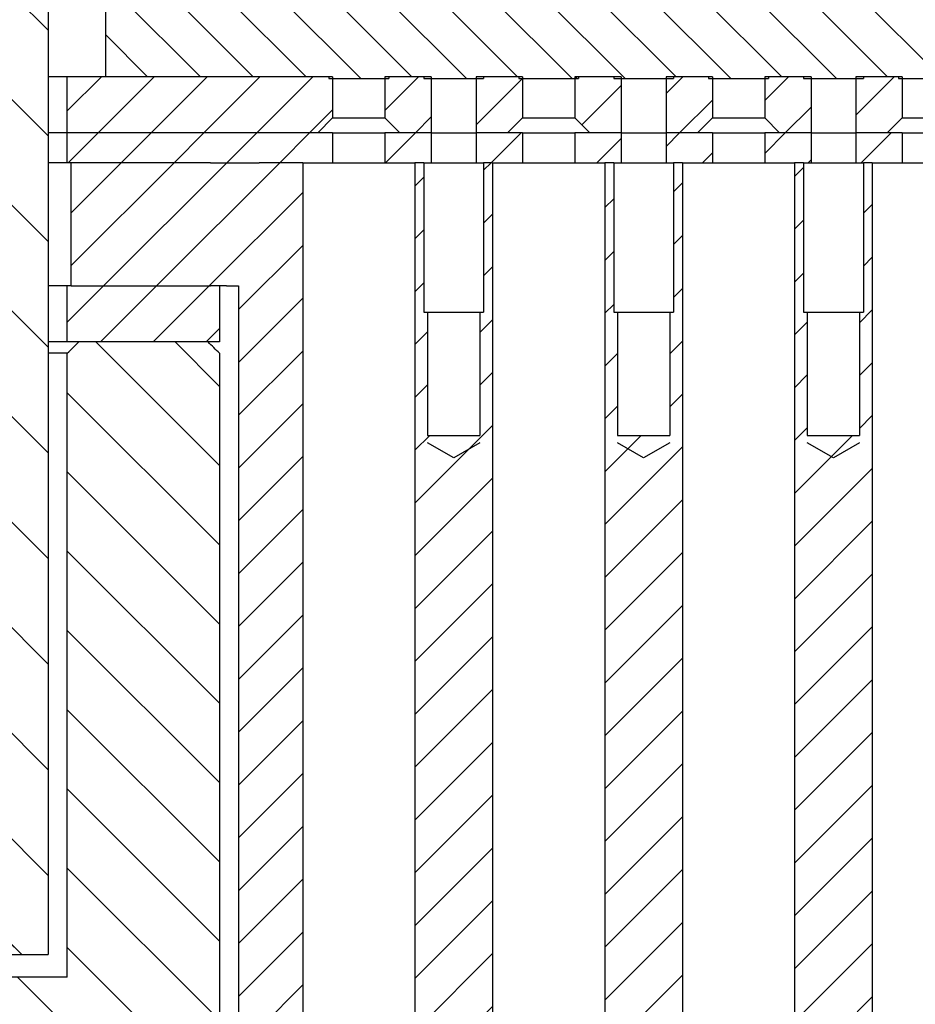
# Model space of a CAD drawing. Extents: x -1763 to 4575, y -3429 to 1051.
# Tile 123 of 174: x 3232 to 3256, y -2459 to -2433. Entities that reach past the tile are written whole.
import ezdxf

# ---------------------------------------------------------------- set-up
doc = ezdxf.new("R2010")
doc.units = 0
doc.linetypes.add('DASHED', pattern=[15, 7, -8])
doc.layers.get('0').update_dxf_attribs({"linetype": 'CONTINUOUS'})
doc.layers.add('1', color=7, linetype='CONTINUOUS')
pattern_1 = [(135, (-1142.24, -11857.8625), (-1.41421356, -1.41421356), [])]
pattern_2 = [(225, (-1142.2401, -11857.8625), (0.70710678, -0.70710678), [])]

# ---------------------------------------------------------------- blocks, each defined once
blk = doc.blocks.new('Z-STACK', base_point=(-660.966, -2583.474))
at = {"linetype": 'CONTINUOUS'}
h = blk.add_hatch(dxfattribs=at)
h.set_pattern_fill('USER', color=4, scale=2, angle=135, pattern_type=0)
h.set_pattern_definition(pattern_1)
edge = h.paths.add_edge_path()
edge.add_line((3220.446, -2457.66), (3232.712, -2457.66))
edge.add_line((3232.712, -2457.66), (3232.712, -2429.66))
edge.add_spline(control_points=[(3232.712, -2429.66), (3232.627, -2429.577), (3232.457, -2429.41), (3232.287, -2429.243), (3232.202, -2429.16)], knot_values=[0, 0, 0, 0, 0.35694, 0.71388, 0.71388, 0.71388, 0.71388], degree=3, periodic=0)
edge.add_line((3232.202, -2429.16), (3220.959, -2429.16))
edge.add_spline(control_points=[(3220.959, -2429.16), (3220.873, -2429.243), (3220.703, -2429.41), (3220.532, -2429.577), (3220.446, -2429.66)], knot_values=[0, 0, 0, 0, 0.358121, 0.716243, 0.716243, 0.716243, 0.716243], degree=3, periodic=0)
edge.add_line((3220.446, -2429.66), (3220.446, -2457.66))
h = blk.add_hatch(dxfattribs=at)
h.set_pattern_fill('USER', color=3, angle=135, pattern_type=0)
h.set_pattern_definition([(135, (-1142.2401, -11857.8625), (-0.70710678, -0.70710678), [])])
h.paths.add_polyline_path([(3262.982, -2434.16), (3262.459, -2434.16), (3262.263, -2434.16), (3262.261, -2434.16), (3262.141, -2434.16), (3262.141, -2434.21), (3260.541, -2434.21), (3260.541, -2434.16), (3260.467, -2434.16), (3259.601, -2434.16), (3259.601, -2434.21), (3258.001, -2434.21), (3258.001, -2434.16), (3257.07, -2434.16), (3257.061, -2434.16), (3257.061, -2434.21), (3255.461, -2434.21), (3255.461, -2434.16), (3255.274, -2434.16), (3255.078, -2434.16), (3254.521, -2434.16), (3254.521, -2434.21), (3252.921, -2434.21), (3252.921, -2434.16), (3251.981, -2434.16), (3251.981, -2434.21), (3250.381, -2434.21), (3250.381, -2434.16), (3249.886, -2434.16), (3249.69, -2434.16), (3249.441, -2434.16), (3249.441, -2434.21), (3247.841, -2434.21), (3247.841, -2434.16), (3246.901, -2434.16), (3246.901, -2434.21), (3245.301, -2434.21), (3245.301, -2434.16), (3245.066, -2434.16), (3244.684, -2434.16), (3244.498, -2434.16), (3244.361, -2434.16), (3244.361, -2434.21), (3242.761, -2434.21), (3242.761, -2434.16), (3242.702, -2434.16), (3242.506, -2434.16), (3242.237, -2434.16), (3241.855, -2434.16), (3241.821, -2434.16), (3241.821, -2434.21), (3240.221, -2434.21), (3240.221, -2434.16), (3239.874, -2434.16), (3239.492, -2434.16), (3239.281, -2434.16), (3239.11, -2434.16), (3238.914, -2434.16), (3238.645, -2434.16), (3238.285, -2434.16), (3238.263, -2434.16), (3237.882, -2434.16), (3237.681, -2434.16), (3237.5, -2434.16), (3237.407, -2434.16), (3237.314, -2434.16), (3237.118, -2434.16), (3237.053, -2434.16), (3237.045, -2434.16), (3236.741, -2434.16), (3236.663, -2434.16), (3236.282, -2434.16), (3235.9, -2434.16), (3235.78, -2434.16), (3235.518, -2434.16), (3235.322, -2434.16), (3235.141, -2434.16), (3235.053, -2434.16), (3234.671, -2434.16), (3234.24, -2434.16), (3234.24, -2430.66), (3234.494, -2430.66), (3235.311, -2430.66), (3236.661, -2430.66), (3237.561, -2430.66), (3240.911, -2430.66), (3249.311, -2430.66), (3253.561, -2430.66), (3255.451, -2430.66), (3255.451, -2430.61), (3293.291, -2430.61), (3293.291, -2430.66), (3293.291, -2434.16), (3292.621, -2434.16), (3292.368, -2434.16), (3291.021, -2434.16), (3290.081, -2434.16), (3290.081, -2434.21), (3288.481, -2434.21), (3288.481, -2434.16), (3287.541, -2434.16), (3287.541, -2434.21), (3285.941, -2434.21), (3285.941, -2434.16), (3285.001, -2434.16), (3285.001, -2434.21), (3283.401, -2434.21), (3283.401, -2434.16), (3282.461, -2434.16), (3282.461, -2434.21), (3282.161, -2434.21), (3281.161, -2434.21), (3280.861, -2434.21), (3280.861, -2434.16), (3279.921, -2434.16), (3279.921, -2434.21), (3279.621, -2434.21), (3278.621, -2434.21), (3278.321, -2434.21), (3278.321, -2434.16), (3277.381, -2434.16), (3277.381, -2434.21), (3277.081, -2434.21), (3276.081, -2434.21), (3275.781, -2434.21), (3275.781, -2434.16), (3274.841, -2434.16), (3274.841, -2434.21), (3273.241, -2434.21), (3273.241, -2434.16), (3272.301, -2434.16), (3272.301, -2434.21), (3270.701, -2434.21), (3270.701, -2434.16), (3269.761, -2434.16), (3269.761, -2434.21), (3268.161, -2434.21), (3268.161, -2434.16), (3267.221, -2434.16), (3267.221, -2434.21), (3265.621, -2434.21), (3265.621, -2434.16), (3265.332, -2434.16), (3264.877, -2434.16), (3264.681, -2434.16), (3264.681, -2434.21), (3263.081, -2434.21), (3263.081, -2434.16)])
h = blk.add_hatch(dxfattribs=at)
h.set_pattern_fill('USER', color=1, angle=225, pattern_type=0)
h.set_pattern_definition(pattern_2)
h.paths.add_polyline_path([(3240.321, -2435.26), (3239.921, -2435.66), (3239.642, -2435.66), (3239.392, -2435.66), (3238.285, -2435.66), (3237.6, -2435.66), (3237.407, -2435.66), (3237.35, -2435.66), (3237.053, -2435.66), (3236.7, -2435.66), (3236.05, -2435.66), (3235.8, -2435.66), (3234.008, -2435.66), (3233.758, -2435.66), (3233.221, -2435.66), (3233.221, -2434.16), (3233.453, -2434.16), (3233.526, -2434.16), (3233.608, -2434.16), (3233.722, -2434.16), (3233.908, -2434.16), (3234.24, -2434.16), (3234.671, -2434.16), (3235.053, -2434.16), (3235.141, -2434.16), (3235.322, -2434.16), (3235.518, -2434.16), (3235.78, -2434.16), (3235.9, -2434.16), (3236.282, -2434.16), (3236.663, -2434.16), (3236.741, -2434.16), (3237.045, -2434.16), (3237.053, -2434.16), (3237.118, -2434.16), (3237.314, -2434.16), (3237.407, -2434.16), (3237.5, -2434.16), (3237.681, -2434.16), (3237.882, -2434.16), (3238.263, -2434.16), (3238.285, -2434.16), (3238.645, -2434.16), (3238.914, -2434.16), (3239.11, -2434.16), (3239.281, -2434.16), (3239.492, -2434.16), (3239.874, -2434.16), (3240.221, -2434.16), (3240.321, -2434.16)])
h = blk.add_hatch(dxfattribs=at)
h.set_pattern_fill('USER', color=1, angle=225, pattern_type=0)
h.set_pattern_definition(pattern_2)
h.paths.add_polyline_path([(3242.237, -2434.16), (3241.855, -2434.16), (3241.821, -2434.16), (3241.721, -2434.16), (3241.721, -2435.26), (3242.121, -2435.66), (3242.961, -2435.66), (3242.961, -2434.16), (3242.761, -2434.16), (3242.702, -2434.16), (3242.506, -2434.16)])
h = blk.add_hatch(dxfattribs=at)
h.set_pattern_fill('USER', color=1, angle=225, pattern_type=0)
h.set_pattern_definition(pattern_2)
h.paths.add_polyline_path([(3245.401, -2435.26), (3245.001, -2435.66), (3244.784, -2435.66), (3244.534, -2435.66), (3244.161, -2435.66), (3244.161, -2434.16), (3244.361, -2434.16), (3244.498, -2434.16), (3244.684, -2434.16), (3245.066, -2434.16), (3245.301, -2434.16), (3245.401, -2434.16)])
h = blk.add_hatch(dxfattribs=at)
h.set_pattern_fill('USER', color=1, angle=225, pattern_type=0)
h.set_pattern_definition(pattern_2)
h.paths.add_polyline_path([(3246.801, -2435.26), (3247.201, -2435.66), (3247.476, -2435.66), (3248.041, -2435.66), (3248.041, -2434.16), (3247.841, -2434.16), (3246.901, -2434.16), (3246.801, -2434.16)])
h = blk.add_hatch(dxfattribs=at)
h.set_pattern_fill('USER', color=1, angle=225, pattern_type=0)
h.set_pattern_definition(pattern_2)
h.paths.add_polyline_path([(3249.241, -2435.66), (3250.081, -2435.66), (3250.481, -2435.26), (3250.481, -2434.16), (3250.381, -2434.16), (3249.886, -2434.16), (3249.69, -2434.16), (3249.441, -2434.16), (3249.241, -2434.16)])
h = blk.add_hatch(dxfattribs=at)
h.set_pattern_fill('USER', color=1, angle=225, pattern_type=0)
h.set_pattern_definition(pattern_2)
h.paths.add_polyline_path([(3253.121, -2435.66), (3252.281, -2435.66), (3251.881, -2435.26), (3251.881, -2434.16), (3251.981, -2434.16), (3252.921, -2434.16), (3253.121, -2434.16)])
h = blk.add_hatch(dxfattribs=at)
h.set_pattern_fill('USER', color=1, angle=225, pattern_type=0)
h.set_pattern_definition(pattern_2)
h.paths.add_polyline_path([(3255.461, -2434.16), (3255.274, -2434.16), (3255.078, -2434.16), (3254.521, -2434.16), (3254.321, -2434.16), (3254.321, -2435.66), (3255.161, -2435.66), (3255.561, -2435.26), (3255.561, -2434.16)])
h = blk.add_hatch(dxfattribs=at)
h.set_pattern_fill('USER', color=1, angle=225, pattern_type=0)
h.set_pattern_definition(pattern_2)
h.paths.add_polyline_path([(3239.921, -2435.66), (3239.642, -2435.66), (3239.392, -2435.66), (3238.285, -2435.66), (3237.6, -2435.66), (3237.407, -2435.66), (3237.35, -2435.66), (3237.053, -2435.66), (3236.7, -2435.66), (3236.05, -2435.66), (3235.8, -2435.66), (3234.008, -2435.66), (3233.758, -2435.66), (3233.221, -2435.66), (3233.221, -2436.46), (3233.323, -2436.46), (3237.053, -2436.46), (3237.407, -2436.46), (3237.478, -2436.46), (3238.285, -2436.46), (3238.356, -2436.46), (3239.521, -2436.46), (3240.321, -2436.46), (3240.321, -2435.66), (3240.292, -2435.66)])
h = blk.add_hatch(dxfattribs=at)
h.set_pattern_fill('USER', color=1, angle=225, pattern_type=0)
h.set_pattern_definition(pattern_2)
h.paths.add_polyline_path([(3242.961, -2436.46), (3242.761, -2436.46), (3242.521, -2436.46), (3241.721, -2436.46), (3241.721, -2435.66), (3242.121, -2435.66), (3242.961, -2435.66)])
h = blk.add_hatch(dxfattribs=at)
h.set_pattern_fill('USER', color=1, angle=225, pattern_type=0)
h.set_pattern_definition(pattern_2)
h.paths.add_polyline_path([(3244.534, -2435.66), (3244.161, -2435.66), (3244.161, -2436.46), (3244.361, -2436.46), (3244.601, -2436.46), (3245.401, -2436.46), (3245.401, -2435.66), (3245.001, -2435.66), (3244.784, -2435.66)])
h = blk.add_hatch(dxfattribs=at)
h.set_pattern_fill('USER', color=1, angle=225, pattern_type=0)
h.set_pattern_definition(pattern_2)
h.paths.add_polyline_path([(3247.601, -2436.46), (3247.841, -2436.46), (3248.041, -2436.46), (3248.041, -2435.66), (3247.476, -2435.66), (3247.201, -2435.66), (3246.826, -2435.66), (3246.801, -2435.66), (3246.801, -2436.46)])
h = blk.add_hatch(dxfattribs=at)
h.set_pattern_fill('USER', color=1, angle=225, pattern_type=0)
h.set_pattern_definition(pattern_2)
h.paths.add_polyline_path([(3250.081, -2435.66), (3249.241, -2435.66), (3249.241, -2436.46), (3249.441, -2436.46), (3249.681, -2436.46), (3250.481, -2436.46), (3250.481, -2435.66)])
h = blk.add_hatch(dxfattribs=at)
h.set_pattern_fill('USER', color=1, angle=225, pattern_type=0)
h.set_pattern_definition(pattern_2)
h.paths.add_polyline_path([(3253.121, -2436.46), (3252.921, -2436.46), (3252.681, -2436.46), (3251.881, -2436.46), (3251.881, -2435.66), (3252.281, -2435.66), (3253.121, -2435.66)])
h = blk.add_hatch(dxfattribs=at)
h.set_pattern_fill('USER', color=1, angle=225, pattern_type=0)
h.set_pattern_definition(pattern_2)
h.paths.add_polyline_path([(3254.321, -2436.46), (3254.521, -2436.46), (3254.761, -2436.46), (3255.561, -2436.46), (3255.561, -2435.66), (3255.161, -2435.66), (3254.321, -2435.66)])
h = blk.add_hatch(dxfattribs=at)
h.set_pattern_fill('USER', color=1, angle=225, pattern_type=0)
h.set_pattern_definition(pattern_2)
h.paths.add_polyline_path([(3238.285, -2436.46), (3238.356, -2436.46), (3239.521, -2436.46), (3239.521, -2482.16), (3237.801, -2482.16), (3237.801, -2439.76), (3237.727, -2439.76), (3237.478, -2439.76), (3237.35, -2439.76), (3237.293, -2439.76), (3237.053, -2439.76), (3236.312, -2439.76), (3236.05, -2439.76), (3235.78, -2439.76), (3233.758, -2439.76), (3233.323, -2439.76), (3233.323, -2436.46), (3237.053, -2436.46), (3237.407, -2436.46), (3237.478, -2436.46)])
h = blk.add_hatch(dxfattribs=at)
h.set_pattern_fill('USER', color=1, angle=225, pattern_type=0)
h.set_pattern_definition(pattern_2)
h.paths.add_polyline_path([(3242.861, -2440.46), (3242.861, -2443.76), (3244.261, -2443.76), (3244.261, -2440.46), (3244.361, -2440.46), (3244.361, -2436.46), (3244.601, -2436.46), (3244.601, -2482.16), (3244.361, -2482.16), (3244.361, -2478.16), (3244.261, -2478.16), (3244.261, -2474.16), (3242.861, -2474.16), (3242.861, -2478.16), (3242.761, -2478.16), (3242.761, -2482.16), (3242.521, -2482.16), (3242.521, -2436.46), (3242.761, -2436.46), (3242.761, -2440.46)])
h = blk.add_hatch(dxfattribs=at)
h.set_pattern_fill('USER', color=1, angle=225, pattern_type=0)
h.set_pattern_definition(pattern_2)
h.paths.add_polyline_path([(3249.681, -2482.16), (3249.681, -2436.46), (3249.441, -2436.46), (3249.441, -2440.46), (3249.341, -2440.46), (3249.341, -2443.76), (3247.941, -2443.76), (3247.941, -2440.46), (3247.841, -2440.46), (3247.841, -2436.46), (3247.601, -2436.46), (3247.601, -2482.16), (3247.841, -2482.16), (3247.841, -2478.16), (3247.941, -2478.16), (3247.941, -2474.16), (3249.341, -2474.16), (3249.341, -2478.16), (3249.441, -2478.16), (3249.441, -2482.16)])
h = blk.add_hatch(dxfattribs=at)
h.set_pattern_fill('USER', color=1, angle=225, pattern_type=0)
h.set_pattern_definition(pattern_2)
h.paths.add_polyline_path([(3254.421, -2474.16), (3254.421, -2478.16), (3254.521, -2478.16), (3254.521, -2482.16), (3254.761, -2482.16), (3254.761, -2436.46), (3254.521, -2436.46), (3254.521, -2440.46), (3254.421, -2440.46), (3254.421, -2443.76), (3253.021, -2443.76), (3253.021, -2440.46), (3252.921, -2440.46), (3252.921, -2436.46), (3252.681, -2436.46), (3252.681, -2482.16), (3252.921, -2482.16), (3252.921, -2478.16), (3253.021, -2478.16), (3253.021, -2474.16)])
h = blk.add_hatch(dxfattribs=at)
h.set_pattern_fill('USER', color=1, angle=225, pattern_type=0)
h.set_pattern_definition(pattern_2)
h.paths.add_polyline_path([(3236.987, -2441.26), (3236.312, -2441.26), (3236.05, -2441.26), (3235.78, -2441.26), (3233.758, -2441.26), (3233.527, -2441.26), (3233.221, -2441.26), (3233.221, -2439.76), (3233.323, -2439.76), (3233.758, -2439.76), (3235.78, -2439.76), (3236.05, -2439.76), (3236.312, -2439.76), (3237.053, -2439.76), (3237.293, -2439.76), (3237.293, -2441.26)])
h = blk.add_hatch(dxfattribs=at)
h.set_pattern_fill('USER', color=4, scale=1.5, angle=135, pattern_type=0)
h.set_pattern_definition([(135, (-1142.24, -11857.8625), (-1.06066017, -1.06066017), [])])
edge = h.paths.add_edge_path()
edge.add_line((3236.987, -2441.26), (3236.312, -2441.26))
edge.add_line((3236.312, -2441.26), (3236.05, -2441.26))
edge.add_line((3236.05, -2441.26), (3235.78, -2441.26))
edge.add_line((3235.78, -2441.26), (3233.758, -2441.26))
edge.add_line((3233.758, -2441.26), (3233.527, -2441.26))
edge.add_spline(control_points=[(3233.527, -2441.26), (3233.476, -2441.31), (3233.374, -2441.41), (3233.272, -2441.51), (3233.221, -2441.56)], knot_values=[0, 0, 0, 0, 0.214121, 0.428241, 0.428241, 0.428241, 0.428241], degree=3, periodic=0)
edge.add_line((3233.221, -2441.56), (3233.221, -2458.26))
edge.add_line((3233.221, -2458.26), (3220.754, -2458.26))
edge.add_spline(control_points=[(3220.754, -2458.26), (3220.703, -2458.31), (3220.6, -2458.41), (3220.497, -2458.51), (3220.446, -2458.56)], knot_values=[0, 0, 0, 0, 0.214881, 0.429761, 0.429761, 0.429761, 0.429761], degree=3, periodic=0)
edge.add_line((3220.446, -2458.56), (3220.446, -2461.96))
edge.add_spline(control_points=[(3220.446, -2461.96), (3220.497, -2462.01), (3220.6, -2462.11), (3220.703, -2462.21), (3220.754, -2462.26)], knot_values=[0, 0, 0, 0, 0.214881, 0.429761, 0.429761, 0.429761, 0.429761], degree=3, periodic=0)
edge.add_line((3220.754, -2462.26), (3234.24, -2462.26))
edge.add_line((3234.24, -2462.26), (3234.24, -2470.96))
edge.add_spline(control_points=[(3234.24, -2470.96), (3234.291, -2471.01), (3234.392, -2471.11), (3234.494, -2471.21), (3234.545, -2471.26)], knot_values=[0, 0, 0, 0, 0.214074, 0.428148, 0.428148, 0.428148, 0.428148], degree=3, periodic=0)
edge.add_line((3234.545, -2471.26), (3236.987, -2471.26))
edge.add_spline(control_points=[(3236.987, -2471.26), (3237.038, -2471.21), (3237.14, -2471.11), (3237.242, -2471.01), (3237.293, -2470.96)], knot_values=[0, 0, 0, 0, 0.213956, 0.427912, 0.427912, 0.427912, 0.427912], degree=3, periodic=0)
edge.add_line((3237.293, -2470.96), (3237.293, -2441.56))
edge.add_spline(control_points=[(3237.293, -2441.56), (3237.242, -2441.51), (3237.14, -2441.41), (3237.038, -2441.31), (3236.987, -2441.26)], knot_values=[0, 0, 0, 0, 0.213956, 0.427912, 0.427912, 0.427912, 0.427912], degree=3, periodic=0)
at = {"layer": '1', "linetype": 'CONTINUOUS'}
h = blk.add_hatch(dxfattribs=at)
h.set_pattern_fill('USER', color=4, scale=2, angle=135, pattern_type=0)
h.set_pattern_definition(pattern_1)
h.paths.add_polyline_path([(3232.712, -2457.46), (3232.712, -2429.46), (3232.202, -2428.96), (3220.959, -2428.96), (3220.446, -2429.46), (3220.446, -2457.46)])
at = {"color": 4, "linetype": 'CONTINUOUS'}
for p, q in [((3232.712, -2429.66), (3232.712, -2457.66)), ((3233.758, -2441.26), (3233.527, -2441.26)), ((3235.78, -2441.26), (3233.758, -2441.26)), ((3236.05, -2441.26), (3235.78, -2441.26)), ((3236.312, -2441.26), (3236.05, -2441.26)), ((3236.987, -2441.26), (3236.312, -2441.26)), ((3233.221, -2441.56), (3232.712, -2441.56)), ((3233.221, -2458.26), (3233.221, -2441.56)), ((3237.293, -2441.56), (3237.293, -2470.96)), ((3220.446, -2457.66), (3232.712, -2457.66)), ((3233.221, -2458.26), (3220.754, -2458.26))]:
    blk.add_line(p, q, dxfattribs=at)
at = {"color": 3, "linetype": 'CONTINUOUS'}
for p, q in [((3234.24, -2430.66), (3234.24, -2434.16)), ((3233.071, -2434.16), (3232.712, -2434.16)), ((3233.221, -2434.16), (3233.071, -2434.16)), ((3233.453, -2434.16), (3233.221, -2434.16)), ((3233.526, -2434.16), (3233.453, -2434.16)), ((3233.608, -2434.16), (3233.526, -2434.16)), ((3233.722, -2434.16), (3233.608, -2434.16)), ((3233.908, -2434.16), (3233.722, -2434.16)), ((3234.24, -2434.16), (3233.908, -2434.16)), ((3234.671, -2434.16), (3234.24, -2434.16)), ((3234.671, -2434.16), (3234.24, -2434.16)), ((3235.053, -2434.16), (3234.671, -2434.16)), ((3235.053, -2434.16), (3234.671, -2434.16)), ((3235.141, -2434.16), (3235.053, -2434.16)), ((3235.141, -2434.16), (3235.053, -2434.16)), ((3235.322, -2434.16), (3235.141, -2434.16)), ((3235.322, -2434.16), (3235.141, -2434.16)), ((3235.518, -2434.16), (3235.322, -2434.16)), ((3235.518, -2434.16), (3235.322, -2434.16)), ((3235.78, -2434.16), (3235.518, -2434.16)), ((3235.78, -2434.16), (3235.518, -2434.16)), ((3235.9, -2434.16), (3235.78, -2434.16)), ((3235.9, -2434.16), (3235.78, -2434.16)), ((3236.282, -2434.16), (3235.9, -2434.16)), ((3236.282, -2434.16), (3235.9, -2434.16)), ((3236.663, -2434.16), (3236.282, -2434.16)), ((3236.663, -2434.16), (3236.282, -2434.16)), ((3236.741, -2434.16), (3236.663, -2434.16)), ((3236.741, -2434.16), (3236.663, -2434.16)), ((3237.045, -2434.16), (3236.741, -2434.16)), ((3237.045, -2434.16), (3236.741, -2434.16)), ((3237.053, -2434.16), (3237.045, -2434.16)), ((3237.053, -2434.16), (3237.045, -2434.16)), ((3237.118, -2434.16), (3237.053, -2434.16)), ((3237.118, -2434.16), (3237.053, -2434.16)), ((3237.314, -2434.16), (3237.118, -2434.16)), ((3237.314, -2434.16), (3237.118, -2434.16)), ((3237.407, -2434.16), (3237.314, -2434.16)), ((3237.407, -2434.16), (3237.314, -2434.16)), ((3237.5, -2434.16), (3237.407, -2434.16)), ((3237.5, -2434.16), (3237.407, -2434.16)), ((3237.681, -2434.16), (3237.5, -2434.16)), ((3237.681, -2434.16), (3237.5, -2434.16)), ((3237.882, -2434.16), (3237.681, -2434.16)), ((3237.882, -2434.16), (3237.681, -2434.16)), ((3238.263, -2434.16), (3237.882, -2434.16)), ((3238.263, -2434.16), (3237.882, -2434.16)), ((3238.285, -2434.16), (3238.263, -2434.16)), ((3238.285, -2434.16), (3238.263, -2434.16)), ((3238.645, -2434.16), (3238.285, -2434.16)), ((3238.645, -2434.16), (3238.285, -2434.16)), ((3238.914, -2434.16), (3238.645, -2434.16)), ((3238.914, -2434.16), (3238.645, -2434.16)), ((3239.11, -2434.16), (3238.914, -2434.16)), ((3239.11, -2434.16), (3238.914, -2434.16)), ((3239.281, -2434.16), (3239.11, -2434.16)), ((3239.281, -2434.16), (3239.11, -2434.16)), ((3239.492, -2434.16), (3239.281, -2434.16)), ((3239.492, -2434.16), (3239.281, -2434.16)), ((3239.874, -2434.16), (3239.492, -2434.16)), ((3239.874, -2434.16), (3239.492, -2434.16)), ((3240.221, -2434.16), (3239.874, -2434.16)), ((3240.221, -2434.16), (3239.874, -2434.16)), ((3240.221, -2434.16), (3240.221, -2434.21)), ((3240.321, -2434.16), (3240.221, -2434.16)), ((3241.821, -2434.16), (3241.721, -2434.16)), ((3241.855, -2434.16), (3241.821, -2434.16)), ((3241.821, -2434.16), (3241.821, -2434.21)), ((3241.855, -2434.16), (3241.821, -2434.16)), ((3242.237, -2434.16), (3241.855, -2434.16)), ((3242.237, -2434.16), (3241.855, -2434.16)), ((3242.506, -2434.16), (3242.237, -2434.16)), ((3242.506, -2434.16), (3242.237, -2434.16)), ((3242.702, -2434.16), (3242.506, -2434.16)), ((3242.702, -2434.16), (3242.506, -2434.16)), ((3242.761, -2434.16), (3242.702, -2434.16)), ((3242.761, -2434.16), (3242.702, -2434.16)), ((3242.761, -2434.16), (3242.761, -2434.21)), ((3242.961, -2434.16), (3242.761, -2434.16)), ((3244.361, -2434.16), (3244.161, -2434.16)), ((3244.498, -2434.16), (3244.361, -2434.16)), ((3244.361, -2434.16), (3244.361, -2434.21)), ((3244.498, -2434.16), (3244.361, -2434.16)), ((3244.684, -2434.16), (3244.498, -2434.16)), ((3244.684, -2434.16), (3244.498, -2434.16)), ((3245.066, -2434.16), (3244.684, -2434.16)), ((3245.066, -2434.16), (3244.684, -2434.16)), ((3245.301, -2434.16), (3245.066, -2434.16)), ((3245.301, -2434.16), (3245.066, -2434.16)), ((3245.301, -2434.16), (3245.301, -2434.21)), ((3245.401, -2434.16), (3245.301, -2434.16)), ((3246.901, -2434.16), (3246.801, -2434.16)), ((3246.901, -2434.16), (3246.901, -2434.21)), ((3247.841, -2434.16), (3246.901, -2434.16)), ((3247.841, -2434.16), (3246.901, -2434.16)), ((3247.841, -2434.16), (3247.841, -2434.21)), ((3248.041, -2434.16), (3247.841, -2434.16)), ((3249.441, -2434.16), (3249.241, -2434.16)), ((3249.69, -2434.16), (3249.441, -2434.16)), ((3249.441, -2434.16), (3249.441, -2434.21)), ((3249.69, -2434.16), (3249.441, -2434.16)), ((3249.886, -2434.16), (3249.69, -2434.16)), ((3249.886, -2434.16), (3249.69, -2434.16)), ((3250.381, -2434.16), (3249.886, -2434.16)), ((3250.381, -2434.16), (3249.886, -2434.16)), ((3250.381, -2434.16), (3250.381, -2434.21)), ((3250.481, -2434.16), (3250.381, -2434.16)), ((3251.981, -2434.16), (3251.881, -2434.16)), ((3252.921, -2434.16), (3251.981, -2434.16)), ((3251.981, -2434.16), (3251.981, -2434.21)), ((3252.921, -2434.16), (3251.981, -2434.16)), ((3252.921, -2434.16), (3252.921, -2434.21)), ((3253.121, -2434.16), (3252.921, -2434.16)), ((3254.521, -2434.16), (3254.321, -2434.16)), ((3255.078, -2434.16), (3254.521, -2434.16)), ((3254.521, -2434.16), (3254.521, -2434.21)), ((3255.078, -2434.16), (3254.521, -2434.16)), ((3255.274, -2434.16), (3255.078, -2434.16)), ((3255.274, -2434.16), (3255.078, -2434.16)), ((3255.461, -2434.16), (3255.274, -2434.16)), ((3255.461, -2434.16), (3255.274, -2434.16)), ((3255.461, -2434.16), (3255.461, -2434.21)), ((3255.561, -2434.16), (3255.461, -2434.16)), ((3240.221, -2434.21), (3241.821, -2434.21)), ((3242.761, -2434.21), (3244.361, -2434.21)), ((3245.301, -2434.21), (3246.901, -2434.21)), ((3247.841, -2434.21), (3249.441, -2434.21)), ((3250.381, -2434.21), (3251.981, -2434.21)), ((3252.921, -2434.21), (3254.521, -2434.21)), ((3255.461, -2434.21), (3257.061, -2434.21))]:
    blk.add_line(p, q, dxfattribs=at)
at = {"color": 7, "linetype": 'DASHED'}
for p, q in [((3233.071, -2434.16), (3232.712, -2434.16)), ((3233.221, -2434.16), (3233.071, -2434.16)), ((3233.453, -2434.16), (3233.221, -2434.16)), ((3233.526, -2434.16), (3233.453, -2434.16)), ((3233.608, -2434.16), (3233.526, -2434.16)), ((3233.722, -2434.16), (3233.608, -2434.16)), ((3233.908, -2434.16), (3233.722, -2434.16)), ((3234.24, -2434.16), (3233.908, -2434.16)), ((3234.671, -2434.16), (3234.24, -2434.16)), ((3235.053, -2434.16), (3234.671, -2434.16)), ((3235.141, -2434.16), (3235.053, -2434.16)), ((3235.322, -2434.16), (3235.141, -2434.16)), ((3235.518, -2434.16), (3235.322, -2434.16)), ((3235.78, -2434.16), (3235.518, -2434.16)), ((3240.321, -2435.26), (3240.355, -2435.26)), ((3240.355, -2435.26), (3240.61, -2435.26)), ((3240.61, -2435.26), (3240.674, -2435.26)), ((3240.674, -2435.26), (3240.737, -2435.26)), ((3240.737, -2435.26), (3240.942, -2435.26)), ((3233.108, -2435.66), (3232.712, -2435.66)), ((3233.221, -2435.66), (3233.108, -2435.66)), ((3233.758, -2435.66), (3233.221, -2435.66)), ((3234.008, -2435.66), (3233.758, -2435.66)), ((3236.05, -2435.66), (3235.8, -2435.66)), ((3236.7, -2435.66), (3236.05, -2435.66)), ((3237.053, -2435.66), (3236.7, -2435.66)), ((3237.35, -2435.66), (3237.053, -2435.66)), ((3237.407, -2435.66), (3237.35, -2435.66)), ((3237.6, -2435.66), (3237.407, -2435.66)), ((3239.642, -2435.66), (3239.392, -2435.66)), ((3239.921, -2435.66), (3239.642, -2435.66)), ((3240.292, -2435.66), (3239.921, -2435.66)), ((3240.292, -2435.66), (3239.921, -2435.66)), ((3240.321, -2435.66), (3240.292, -2435.66)), ((3240.321, -2435.66), (3240.292, -2435.66)), ((3240.321, -2435.66), (3240.942, -2435.66)), ((3240.321, -2435.66), (3240.942, -2435.66)), ((3240.942, -2435.66), (3241.021, -2435.66)), ((3240.942, -2435.66), (3241.021, -2435.66)), ((3241.021, -2435.66), (3241.192, -2435.66)), ((3241.021, -2435.66), (3241.192, -2435.66)), ((3241.192, -2435.66), (3241.721, -2435.66)), ((3242.121, -2435.66), (3241.721, -2435.66)), ((3242.984, -2435.66), (3243.234, -2435.66)), ((3243.234, -2435.66), (3243.561, -2435.66)), ((3243.561, -2435.66), (3243.884, -2435.66)), ((3243.884, -2435.66), (3244.161, -2435.66)), ((3244.534, -2435.66), (3244.161, -2435.66)), ((3244.784, -2435.66), (3244.534, -2435.66)), ((3245.401, -2435.66), (3245.001, -2435.66)), ((3245.401, -2435.66), (3246.101, -2435.66)), ((3246.101, -2435.66), (3246.576, -2435.66)), ((3246.576, -2435.66), (3246.801, -2435.66)), ((3246.576, -2435.66), (3246.801, -2435.66)), ((3246.826, -2435.66), (3246.801, -2435.66)), ((3246.826, -2435.66), (3246.801, -2435.66)), ((3247.201, -2435.66), (3246.826, -2435.66)), ((3247.201, -2435.66), (3246.826, -2435.66)), ((3247.476, -2435.66), (3247.201, -2435.66)), ((3248.041, -2435.66), (3247.476, -2435.66)), ((3248.041, -2435.66), (3248.126, -2435.66)), ((3248.126, -2435.66), (3248.376, -2435.66)), ((3250.481, -2435.66), (3250.081, -2435.66)), ((3250.481, -2435.66), (3251.181, -2435.66)), ((3251.181, -2435.66), (3251.881, -2435.66)), ((3252.281, -2435.66), (3251.881, -2435.66)), ((3255.561, -2435.66), (3255.161, -2435.66)), ((3255.561, -2435.66), (3256.261, -2435.66)), ((3233.221, -2436.46), (3232.712, -2436.46)), ((3233.323, -2436.46), (3233.221, -2436.46)), ((3239.521, -2436.46), (3240.321, -2436.46)), ((3240.321, -2436.46), (3241.021, -2436.46)), ((3241.021, -2436.46), (3241.721, -2436.46)), ((3241.721, -2436.46), (3242.521, -2436.46)), ((3242.761, -2436.46), (3242.961, -2436.46)), ((3242.961, -2436.46), (3243.561, -2436.46)), ((3243.561, -2436.46), (3244.161, -2436.46)), ((3244.161, -2436.46), (3244.361, -2436.46)), ((3244.601, -2436.46), (3245.401, -2436.46)), ((3245.401, -2436.46), (3246.101, -2436.46)), ((3246.101, -2436.46), (3246.801, -2436.46)), ((3246.801, -2436.46), (3247.601, -2436.46)), ((3247.841, -2436.46), (3248.041, -2436.46)), ((3248.041, -2436.46), (3248.641, -2436.46)), ((3248.641, -2436.46), (3249.241, -2436.46)), ((3249.241, -2436.46), (3249.441, -2436.46)), ((3249.681, -2436.46), (3250.481, -2436.46)), ((3250.481, -2436.46), (3251.181, -2436.46)), ((3251.181, -2436.46), (3251.881, -2436.46)), ((3251.881, -2436.46), (3252.681, -2436.46)), ((3252.921, -2436.46), (3253.121, -2436.46)), ((3253.121, -2436.46), (3253.721, -2436.46)), ((3253.721, -2436.46), (3254.321, -2436.46)), ((3254.321, -2436.46), (3254.521, -2436.46)), ((3254.761, -2436.46), (3255.561, -2436.46)), ((3255.561, -2436.46), (3256.261, -2436.46)), ((3233.221, -2439.76), (3232.712, -2439.76)), ((3233.221, -2439.76), (3232.712, -2439.76)), ((3233.323, -2439.76), (3233.221, -2439.76)), ((3233.323, -2439.76), (3233.221, -2439.76)), ((3233.323, -2439.76), (3233.758, -2439.76)), ((3233.758, -2439.76), (3235.78, -2439.76)), ((3235.78, -2439.76), (3236.05, -2439.76)), ((3236.05, -2439.76), (3236.312, -2439.76)), ((3236.312, -2439.76), (3237.053, -2439.76)), ((3237.293, -2439.76), (3237.053, -2439.76)), ((3237.35, -2439.76), (3237.293, -2439.76)), ((3237.478, -2439.76), (3237.35, -2439.76)), ((3237.478, -2439.76), (3237.727, -2439.76)), ((3237.727, -2439.76), (3237.801, -2439.76)), ((3233.205, -2441.26), (3232.712, -2441.26)), ((3233.221, -2441.26), (3233.205, -2441.26)), ((3233.527, -2441.26), (3233.221, -2441.26)), ((3233.758, -2441.26), (3233.527, -2441.26)), ((3235.78, -2441.26), (3233.758, -2441.26)), ((3236.05, -2441.26), (3235.78, -2441.26)), ((3236.312, -2441.26), (3236.05, -2441.26)), ((3236.987, -2441.26), (3236.312, -2441.26)), ((3237.293, -2441.26), (3236.987, -2441.26))]:
    blk.add_line(p, q, dxfattribs=at)
at = {"color": 3, "linetype": 'DASHED'}
for p, q in [((3233.071, -2434.16), (3232.712, -2434.16)), ((3233.221, -2434.16), (3233.071, -2434.16)), ((3233.453, -2434.16), (3233.221, -2434.16)), ((3233.526, -2434.16), (3233.453, -2434.16)), ((3233.608, -2434.16), (3233.526, -2434.16)), ((3233.722, -2434.16), (3233.608, -2434.16)), ((3233.908, -2434.16), (3233.722, -2434.16)), ((3234.24, -2434.16), (3233.908, -2434.16))]:
    blk.add_line(p, q, dxfattribs=at)
at = {"color": 7, "linetype": 'CONTINUOUS'}
for p, q in [((3233.221, -2435.66), (3233.221, -2434.16)), ((3240.321, -2434.16), (3240.321, -2435.26)), ((3241.721, -2434.16), (3241.721, -2435.26)), ((3242.961, -2434.16), (3242.961, -2435.66)), ((3244.161, -2434.16), (3244.161, -2435.66)), ((3245.401, -2434.16), (3245.401, -2435.26)), ((3246.801, -2434.16), (3246.801, -2435.26)), ((3248.041, -2434.16), (3248.041, -2435.66)), ((3249.241, -2434.16), (3249.241, -2435.66)), ((3250.481, -2434.16), (3250.481, -2435.26)), ((3251.881, -2434.16), (3251.881, -2435.26)), ((3253.121, -2434.16), (3253.121, -2435.66)), ((3254.321, -2434.16), (3254.321, -2435.66)), ((3255.561, -2434.16), (3255.561, -2435.26)), ((3240.321, -2435.26), (3239.921, -2435.66)), ((3240.321, -2435.26), (3240.355, -2435.26)), ((3240.355, -2435.26), (3240.61, -2435.26)), ((3240.61, -2435.26), (3240.674, -2435.26)), ((3240.674, -2435.26), (3240.737, -2435.26)), ((3240.737, -2435.26), (3240.942, -2435.26)), ((3240.942, -2435.26), (3241.021, -2435.26)), ((3241.021, -2435.26), (3241.721, -2435.26)), ((3241.721, -2435.26), (3242.121, -2435.66)), ((3245.401, -2435.26), (3245.001, -2435.66)), ((3245.401, -2435.26), (3246.101, -2435.26)), ((3246.101, -2435.26), (3246.801, -2435.26)), ((3246.801, -2435.26), (3247.201, -2435.66)), ((3250.481, -2435.26), (3250.081, -2435.66)), ((3250.481, -2435.26), (3251.181, -2435.26)), ((3251.181, -2435.26), (3251.881, -2435.26)), ((3251.881, -2435.26), (3252.281, -2435.66)), ((3255.561, -2435.26), (3255.161, -2435.66)), ((3255.561, -2435.26), (3256.261, -2435.26)), ((3233.108, -2435.66), (3232.712, -2435.66)), ((3233.108, -2435.66), (3232.712, -2435.66)), ((3233.221, -2435.66), (3233.108, -2435.66)), ((3233.221, -2435.66), (3233.108, -2435.66)), ((3233.758, -2435.66), (3233.221, -2435.66)), ((3233.221, -2436.46), (3233.221, -2435.66)), ((3233.758, -2435.66), (3233.221, -2435.66)), ((3234.008, -2435.66), (3233.758, -2435.66)), ((3234.008, -2435.66), (3233.758, -2435.66)), ((3235.8, -2435.66), (3234.008, -2435.66)), ((3235.8, -2435.66), (3234.008, -2435.66)), ((3236.05, -2435.66), (3235.8, -2435.66)), ((3236.05, -2435.66), (3235.8, -2435.66)), ((3236.7, -2435.66), (3236.05, -2435.66)), ((3236.7, -2435.66), (3236.05, -2435.66)), ((3237.053, -2435.66), (3236.7, -2435.66)), ((3237.053, -2435.66), (3236.7, -2435.66)), ((3237.35, -2435.66), (3237.053, -2435.66)), ((3237.35, -2435.66), (3237.053, -2435.66)), ((3237.407, -2435.66), (3237.35, -2435.66)), ((3237.407, -2435.66), (3237.35, -2435.66)), ((3237.6, -2435.66), (3237.407, -2435.66)), ((3237.6, -2435.66), (3237.407, -2435.66)), ((3238.285, -2435.66), (3237.6, -2435.66)), ((3238.285, -2435.66), (3237.6, -2435.66)), ((3239.392, -2435.66), (3238.285, -2435.66)), ((3239.392, -2435.66), (3238.285, -2435.66)), ((3239.642, -2435.66), (3239.392, -2435.66)), ((3239.642, -2435.66), (3239.392, -2435.66)), ((3239.921, -2435.66), (3239.642, -2435.66)), ((3239.921, -2435.66), (3239.642, -2435.66)), ((3240.292, -2435.66), (3239.921, -2435.66)), ((3240.321, -2435.66), (3240.292, -2435.66)), ((3240.321, -2435.66), (3240.321, -2436.46)), ((3240.321, -2435.66), (3240.942, -2435.66)), ((3240.942, -2435.66), (3241.021, -2435.66)), ((3241.021, -2435.66), (3241.192, -2435.66)), ((3241.192, -2435.66), (3241.721, -2435.66)), ((3242.121, -2435.66), (3241.721, -2435.66)), ((3241.721, -2435.66), (3241.721, -2436.46)), ((3242.961, -2435.66), (3242.121, -2435.66)), ((3242.961, -2435.66), (3242.121, -2435.66)), ((3242.961, -2435.66), (3242.984, -2435.66)), ((3242.961, -2435.66), (3242.961, -2436.46)), ((3242.961, -2435.66), (3242.984, -2435.66)), ((3242.984, -2435.66), (3243.234, -2435.66)), ((3242.984, -2435.66), (3243.234, -2435.66)), ((3243.234, -2435.66), (3243.561, -2435.66)), ((3243.234, -2435.66), (3243.561, -2435.66)), ((3243.561, -2435.66), (3243.884, -2435.66)), ((3243.561, -2435.66), (3243.884, -2435.66)), ((3243.884, -2435.66), (3244.161, -2435.66)), ((3243.884, -2435.66), (3244.161, -2435.66)), ((3244.534, -2435.66), (3244.161, -2435.66)), ((3244.161, -2435.66), (3244.161, -2436.46)), ((3244.534, -2435.66), (3244.161, -2435.66)), ((3244.784, -2435.66), (3244.534, -2435.66)), ((3244.784, -2435.66), (3244.534, -2435.66)), ((3245.001, -2435.66), (3244.784, -2435.66)), ((3245.001, -2435.66), (3244.784, -2435.66)), ((3245.401, -2435.66), (3245.001, -2435.66)), ((3245.401, -2435.66), (3245.401, -2436.46)), ((3245.401, -2435.66), (3246.101, -2435.66)), ((3246.101, -2435.66), (3246.576, -2435.66)), ((3246.576, -2435.66), (3246.801, -2435.66)), ((3246.801, -2435.66), (3246.801, -2436.46)), ((3246.826, -2435.66), (3246.801, -2435.66)), ((3247.201, -2435.66), (3246.826, -2435.66)), ((3247.476, -2435.66), (3247.201, -2435.66)), ((3247.476, -2435.66), (3247.201, -2435.66)), ((3248.041, -2435.66), (3247.476, -2435.66)), ((3248.041, -2435.66), (3247.476, -2435.66)), ((3248.041, -2435.66), (3248.126, -2435.66)), ((3248.041, -2435.66), (3248.041, -2436.46)), ((3248.041, -2435.66), (3248.126, -2435.66)), ((3248.126, -2435.66), (3248.376, -2435.66)), ((3248.126, -2435.66), (3248.376, -2435.66)), ((3248.376, -2435.66), (3248.641, -2435.66)), ((3248.376, -2435.66), (3248.641, -2435.66)), ((3248.641, -2435.66), (3249.241, -2435.66)), ((3248.641, -2435.66), (3249.241, -2435.66)), ((3250.081, -2435.66), (3249.241, -2435.66)), ((3249.241, -2435.66), (3249.241, -2436.46)), ((3250.081, -2435.66), (3249.241, -2435.66)), ((3250.481, -2435.66), (3250.081, -2435.66)), ((3250.481, -2435.66), (3250.481, -2436.46)), ((3250.481, -2435.66), (3251.181, -2435.66)), ((3251.181, -2435.66), (3251.881, -2435.66)), ((3251.881, -2435.66), (3251.881, -2436.46)), ((3252.281, -2435.66), (3251.881, -2435.66)), ((3253.121, -2435.66), (3252.281, -2435.66)), ((3253.121, -2435.66), (3252.281, -2435.66)), ((3253.121, -2435.66), (3253.721, -2435.66)), ((3253.121, -2435.66), (3253.721, -2435.66)), ((3253.121, -2435.66), (3253.121, -2436.46)), ((3253.721, -2435.66), (3254.321, -2435.66)), ((3253.721, -2435.66), (3254.321, -2435.66)), ((3255.161, -2435.66), (3254.321, -2435.66)), ((3255.161, -2435.66), (3254.321, -2435.66)), ((3254.321, -2435.66), (3254.321, -2436.46)), ((3255.561, -2435.66), (3255.161, -2435.66)), ((3255.561, -2435.66), (3255.561, -2436.46)), ((3255.561, -2435.66), (3256.261, -2435.66)), ((3233.221, -2436.46), (3232.712, -2436.46)), ((3233.323, -2436.46), (3233.221, -2436.46)), ((3237.053, -2436.46), (3233.323, -2436.46)), ((3233.323, -2439.76), (3233.323, -2436.46)), ((3237.053, -2436.46), (3233.323, -2436.46)), ((3237.053, -2436.46), (3237.407, -2436.46)), ((3237.053, -2436.46), (3237.407, -2436.46)), ((3237.407, -2436.46), (3237.478, -2436.46)), ((3237.407, -2436.46), (3237.478, -2436.46)), ((3237.478, -2436.46), (3238.285, -2436.46)), ((3237.478, -2436.46), (3238.285, -2436.46)), ((3238.285, -2436.46), (3238.356, -2436.46)), ((3238.285, -2436.46), (3238.356, -2436.46)), ((3239.521, -2436.46), (3238.356, -2436.46)), ((3239.521, -2436.46), (3238.356, -2436.46)), ((3239.521, -2436.46), (3240.321, -2436.46)), ((3239.521, -2436.46), (3239.521, -2482.16)), ((3240.321, -2436.46), (3241.021, -2436.46)), ((3241.021, -2436.46), (3241.721, -2436.46)), ((3241.721, -2436.46), (3242.521, -2436.46)), ((3242.761, -2436.46), (3242.521, -2436.46)), ((3242.521, -2436.46), (3242.521, -2482.16)), ((3242.761, -2436.46), (3242.521, -2436.46)), ((3242.761, -2436.46), (3242.961, -2436.46)), ((3242.761, -2436.46), (3242.761, -2440.46)), ((3242.961, -2436.46), (3243.561, -2436.46)), ((3243.561, -2436.46), (3244.161, -2436.46)), ((3244.161, -2436.46), (3244.361, -2436.46)), ((3244.601, -2436.46), (3244.361, -2436.46)), ((3244.601, -2436.46), (3244.361, -2436.46)), ((3244.361, -2436.46), (3244.361, -2440.46)), ((3244.601, -2436.46), (3245.401, -2436.46)), ((3244.601, -2436.46), (3244.601, -2482.16)), ((3245.401, -2436.46), (3246.101, -2436.46)), ((3246.101, -2436.46), (3246.801, -2436.46)), ((3246.801, -2436.46), (3247.601, -2436.46)), ((3247.841, -2436.46), (3247.601, -2436.46)), ((3247.601, -2436.46), (3247.601, -2482.16)), ((3247.841, -2436.46), (3247.601, -2436.46)), ((3247.841, -2436.46), (3248.041, -2436.46)), ((3247.841, -2436.46), (3247.841, -2440.46)), ((3248.041, -2436.46), (3248.641, -2436.46)), ((3248.641, -2436.46), (3249.241, -2436.46)), ((3249.241, -2436.46), (3249.441, -2436.46)), ((3249.681, -2436.46), (3249.441, -2436.46)), ((3249.681, -2436.46), (3249.441, -2436.46)), ((3249.441, -2436.46), (3249.441, -2440.46)), ((3249.681, -2436.46), (3250.481, -2436.46)), ((3249.681, -2436.46), (3249.681, -2482.16)), ((3250.481, -2436.46), (3251.181, -2436.46)), ((3251.181, -2436.46), (3251.881, -2436.46)), ((3251.881, -2436.46), (3252.681, -2436.46)), ((3252.921, -2436.46), (3252.681, -2436.46)), ((3252.681, -2436.46), (3252.681, -2482.16)), ((3252.921, -2436.46), (3252.681, -2436.46)), ((3252.921, -2436.46), (3253.121, -2436.46)), ((3252.921, -2436.46), (3252.921, -2440.46)), ((3253.121, -2436.46), (3253.721, -2436.46)), ((3253.721, -2436.46), (3254.321, -2436.46)), ((3254.321, -2436.46), (3254.521, -2436.46)), ((3254.761, -2436.46), (3254.521, -2436.46)), ((3254.761, -2436.46), (3254.521, -2436.46)), ((3254.521, -2436.46), (3254.521, -2440.46)), ((3254.761, -2436.46), (3255.561, -2436.46)), ((3254.761, -2436.46), (3254.761, -2482.16)), ((3255.561, -2436.46), (3256.261, -2436.46)), ((3233.221, -2439.76), (3232.712, -2439.76)), ((3233.221, -2441.26), (3233.221, -2439.76)), ((3233.323, -2439.76), (3233.221, -2439.76)), ((3233.323, -2439.76), (3233.758, -2439.76)), ((3233.323, -2439.76), (3233.758, -2439.76)), ((3233.758, -2439.76), (3235.78, -2439.76)), ((3233.758, -2439.76), (3235.78, -2439.76)), ((3235.78, -2439.76), (3236.05, -2439.76)), ((3235.78, -2439.76), (3236.05, -2439.76)), ((3236.05, -2439.76), (3236.312, -2439.76)), ((3236.05, -2439.76), (3236.312, -2439.76)), ((3236.312, -2439.76), (3237.053, -2439.76)), ((3236.312, -2439.76), (3237.053, -2439.76)), ((3237.293, -2439.76), (3237.053, -2439.76)), ((3237.293, -2439.76), (3237.053, -2439.76)), ((3237.35, -2439.76), (3237.293, -2439.76)), ((3237.293, -2439.76), (3237.293, -2441.26)), ((3237.478, -2439.76), (3237.35, -2439.76)), ((3237.478, -2439.76), (3237.727, -2439.76)), ((3237.727, -2439.76), (3237.801, -2439.76)), ((3237.801, -2439.76), (3237.801, -2482.16)), ((3242.761, -2440.46), (3242.861, -2440.46)), ((3242.861, -2440.46), (3242.861, -2443.76)), ((3242.861, -2440.46), (3243.561, -2440.46)), ((3243.561, -2440.46), (3244.261, -2440.46)), ((3244.261, -2440.46), (3244.261, -2443.76)), ((3244.261, -2440.46), (3244.361, -2440.46)), ((3247.841, -2440.46), (3247.941, -2440.46)), ((3247.941, -2440.46), (3247.941, -2443.76)), ((3247.941, -2440.46), (3248.641, -2440.46)), ((3248.641, -2440.46), (3249.341, -2440.46)), ((3249.341, -2440.46), (3249.341, -2443.76)), ((3249.341, -2440.46), (3249.441, -2440.46)), ((3252.921, -2440.46), (3253.021, -2440.46)), ((3253.021, -2440.46), (3253.021, -2443.76)), ((3253.021, -2440.46), (3253.721, -2440.46)), ((3253.721, -2440.46), (3254.421, -2440.46)), ((3254.421, -2440.46), (3254.421, -2443.76)), ((3254.421, -2440.46), (3254.521, -2440.46)), ((3233.527, -2441.26), (3233.221, -2441.26)), ((3233.758, -2441.26), (3233.527, -2441.26)), ((3235.78, -2441.26), (3233.758, -2441.26)), ((3236.05, -2441.26), (3235.78, -2441.26)), ((3236.312, -2441.26), (3236.05, -2441.26)), ((3236.987, -2441.26), (3236.312, -2441.26)), ((3237.293, -2441.26), (3236.987, -2441.26)), ((3242.861, -2443.76), (3244.261, -2443.76)), ((3247.941, -2443.76), (3249.341, -2443.76)), ((3253.021, -2443.76), (3254.421, -2443.76))]:
    blk.add_line(p, q, dxfattribs=at)
at = {"color": 4, "linetype": 'DASHED'}
for p, q in [((3233.205, -2441.26), (3232.712, -2441.26)), ((3233.221, -2441.26), (3233.205, -2441.26)), ((3233.527, -2441.26), (3233.221, -2441.26)), ((3237.293, -2441.26), (3236.987, -2441.26))]:
    blk.add_line(p, q, dxfattribs=at)
at = {"color": 6, "linetype": 'CONTINUOUS'}
for p, q in [((3233.205, -2441.26), (3232.712, -2441.26)), ((3233.221, -2441.26), (3233.205, -2441.26))]:
    blk.add_line(p, q, dxfattribs=at)
at = {"color": 4, "linetype": 'CONTINUOUS'}
for points, knots in [([(3233.221, -2441.56), (3233.272, -2441.51), (3233.323, -2441.46), (3233.374, -2441.41), (3233.425, -2441.36), (3233.476, -2441.31), (3233.527, -2441.26)], [0, 0, 0, 0, 0.2141206, 0.2141206, 0.2141206, 0.4282411, 0.4282411, 0.4282411, 0.4282411]), ([(3237.293, -2441.56), (3237.242, -2441.51), (3237.191, -2441.46), (3237.14, -2441.41), (3237.089, -2441.36), (3237.038, -2441.31), (3236.987, -2441.26)], [0, 0, 0, 0, 0.2139562, 0.2139562, 0.2139562, 0.4279125, 0.4279125, 0.4279125, 0.4279125])]:
    blk.add_open_spline(points, degree=3, knots=knots, dxfattribs=at)
at = {"layer": '1', "color": 4, "linetype": 'CONTINUOUS'}
blk.add_line((3232.712, -2433.06), (3232.712, -2453.56), dxfattribs=at)
at = {"layer": '1', "color": 3, "linetype": 'CONTINUOUS'}
blk.add_line((3233.221, -2434.16), (3232.712, -2434.16), dxfattribs=at)
at = {"layer": '1', "color": 7, "linetype": 'CONTINUOUS'}
for p, q in [((3233.221, -2435.66), (3232.712, -2435.66)), ((3233.221, -2436.46), (3232.712, -2436.46)), ((3233.221, -2439.76), (3232.712, -2439.76)), ((3243.561, -2444.364), (3242.861, -2443.96)), ((3244.261, -2443.96), (3243.561, -2444.364)), ((3248.641, -2444.364), (3247.941, -2443.96)), ((3249.341, -2443.96), (3248.641, -2444.364)), ((3253.721, -2444.364), (3253.021, -2443.96)), ((3254.421, -2443.96), (3253.721, -2444.364))]:
    blk.add_line(p, q, dxfattribs=at)
at = {"layer": '1', "color": 6, "linetype": 'CONTINUOUS'}
for p, q in [((3233.221, -2441.26), (3232.712, -2441.26)), ((3233.221, -2441.56), (3232.712, -2441.56))]:
    blk.add_line(p, q, dxfattribs=at)

msp = doc.modelspace()

# ---------------------------------------------------------------- block references
at = {"layer": '1'}
msp.add_blockref('Z-STACK', (-660.966, -2583.474), dxfattribs=at)

doc.saveas('drawing.dxf')
